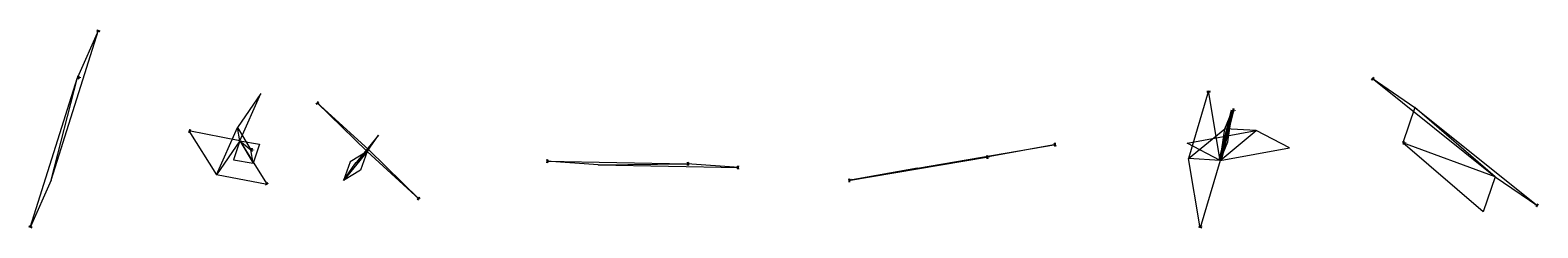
# Model space of a CAD drawing. Header units: metres. Extents: x 6536102 to 6570154, y 5559884 to 5568618.
# Tile 40 of 40: x 6553165 to 6570154, y 5563020 to 5565248. Entities that reach past the tile are written whole.
import ezdxf

# ---------------------------------------------------------------- set-up
doc = ezdxf.new("R2010")
doc.units = ezdxf.units.M
doc.layers.add('SCHEMATY_ELE', color=7, linetype='Continuous')
doc.styles.get("Standard").update_dxf_attribs({"font": 'arial.ttf'})
doc.linetypes.add('BGZ', pattern='A,0,-0.001,[6,msgB.shx,S=0.5,R=0,X=0,Y=0],-2.25', length=2.251)

msp = doc.modelspace()

# ---------------------------------------------------------------- linework, layer by layer
at = {"color": 3, "lineweight": 13}
for p, q in [((6553400.842, 5563555.651), (6553935.983, 5565248.06)), ((6568287.595, 5564706.122), (6569673.13, 5563596.655)), ((6566573.62, 5563780.834), (6566442.465, 5564562.913)), ((6556963.5, 5563880.384), (6556395.913, 5564434.184)), ((6555526.158, 5564001.577), (6554953.655, 5564111.708)), ((6555526.158, 5564001.577), (6555836.081, 5563507.779)), ((6556963.5, 5563880.384), (6557547.312, 5563343.717)), ((6563165.603, 5563692.678), (6564721.546, 5563958.584)), ((6559564.141, 5563731.08), (6558982.668, 5563773.246)), ((6559564.141, 5563731.08), (6561151.325, 5563699.413)), ((6563165.603, 5563692.678), (6562385.132, 5563552.271)), ((6566573.62, 5563780.834), (6566350.169, 5563019.967)), ((6553400.842, 5563555.651), (6553165.014, 5563022.477)), ((6569673.13, 5563596.655), (6570154.356, 5563267.548))]:
    msp.add_line(p, q, dxfattribs=at)
at = {"color": 3, "linetype": 'BGZ', "lineweight": 13}
for p, q in [((6553935.983, 5565248.06), (6553700.155, 5564714.887)), ((6553165.014, 5563022.477), (6553700.155, 5564714.887)), ((6568287.595, 5564706.122), (6568768.82, 5564377.015)), ((6566442.465, 5564562.913), (6566219.014, 5563802.046)), ((6556395.913, 5564434.184), (6556979.725, 5563897.516)), ((6568768.82, 5564377.015), (6570154.356, 5563267.548)), ((6554953.655, 5564111.708), (6555263.578, 5563617.91)), ((6557547.312, 5563343.717), (6556979.725, 5563897.516)), ((6564721.546, 5563958.584), (6563941.075, 5563818.177)), ((6558982.668, 5563773.246), (6560569.852, 5563741.579)), ((6561151.325, 5563699.413), (6560569.852, 5563741.579)), ((6562385.132, 5563552.271), (6563941.075, 5563818.177)), ((6566350.169, 5563019.967), (6566219.014, 5563802.046)), ((6555836.081, 5563507.779), (6555263.578, 5563617.91))]:
    msp.add_line(p, q, dxfattribs=at)
at = {"color": 3, "lineweight": 50}
for p, q in [((6553935.983, 5565248.06), (6553927.637, 5565231.475)), ((6553933.277, 5565229.691), (6553927.637, 5565231.475)), ((6553935.983, 5565248.06), (6553933.277, 5565229.691)), ((6568287.595, 5564706.122), (6568300.054, 5564692.356)), ((6568287.595, 5564706.122), (6568303.752, 5564696.974)), ((6568303.752, 5564696.974), (6568300.054, 5564692.356)), ((6566442.465, 5564562.913), (6566442.58, 5564544.346)), ((6566442.465, 5564562.913), (6566448.414, 5564545.325)), ((6566448.414, 5564545.325), (6566442.58, 5564544.346)), ((6556395.913, 5564434.184), (6556406.966, 5564419.266)), ((6556395.913, 5564434.184), (6556411.098, 5564423.5)), ((6556411.098, 5564423.5), (6556406.966, 5564419.266)), ((6554953.655, 5564111.708), (6554971.096, 5564105.341)), ((6554953.655, 5564111.708), (6554972.213, 5564111.15)), ((6554972.213, 5564111.15), (6554971.096, 5564105.341)), ((6564721.546, 5563958.584), (6564702.979, 5563958.412)), ((6564703.976, 5563952.581), (6564702.979, 5563958.412)), ((6564721.546, 5563958.584), (6564703.976, 5563952.581)), ((6558982.668, 5563773.246), (6559001.164, 5563774.87)), ((6558982.668, 5563773.246), (6559000.736, 5563768.97)), ((6559001.164, 5563774.87), (6559000.736, 5563768.97)), ((6561132.94, 5563696.821), (6561133.058, 5563702.736)), ((6561151.325, 5563699.413), (6561132.94, 5563696.821)), ((6561151.325, 5563699.413), (6561133.058, 5563702.736)), ((6555823.832, 5563521.732), (6555828.842, 5563524.877)), ((6555836.081, 5563507.779), (6555823.832, 5563521.732)), ((6555836.081, 5563507.779), (6555828.842, 5563524.877)), ((6562385.132, 5563552.271), (6562402.649, 5563558.428)), ((6562385.132, 5563552.271), (6562403.696, 5563552.605)), ((6562402.649, 5563558.428), (6562403.696, 5563552.605)), ((6557531.816, 5563353.944), (6557535.819, 5563358.299)), ((6557547.312, 5563343.717), (6557531.816, 5563353.944)), ((6557547.312, 5563343.717), (6557535.819, 5563358.299)), ((6570137.556, 5563275.454), (6570140.895, 5563280.337)), ((6570154.356, 5563267.548), (6570137.556, 5563275.454)), ((6570154.356, 5563267.548), (6570140.895, 5563280.337)), ((6553165.014, 5563022.477), (6553169.723, 5563040.437)), ((6553165.014, 5563022.477), (6553175.133, 5563038.044)), ((6553169.723, 5563040.437), (6553175.133, 5563038.044)), ((6566350.169, 5563019.967), (6566352.496, 5563038.388)), ((6566350.169, 5563019.967), (6566358.172, 5563036.721)), ((6566352.496, 5563038.388), (6566358.172, 5563036.721))]:
    msp.add_line(p, q, dxfattribs=at)
at = {"color": 4, "lineweight": 13}
for p, q in [((6553400.842, 5563555.651), (6553700.155, 5564714.887)), ((6555526.158, 5564001.577), (6555652.85, 5563897.428)), ((6556838.786, 5563755.553), (6556963.5, 5563880.384)), ((6569673.13, 5563596.655), (6568633.837, 5563979.297)), ((6559564.141, 5563731.08), (6560569.852, 5563741.579)), ((6563165.603, 5563692.678), (6563941.075, 5563818.177))]:
    msp.add_line(p, q, dxfattribs=at)
at = {"color": 4, "lineweight": 50}
for p, q in [((6553700.155, 5564714.887), (6553718.485, 5564717.844)), ((6553700.155, 5564714.887), (6553718.485, 5564711.929)), ((6553718.485, 5564717.844), (6553718.485, 5564711.929)), ((6566573.62, 5563780.834), (6566715.211, 5564344.482)), ((6566715.211, 5564344.482), (6566733.541, 5564347.44)), ((6566715.211, 5564344.482), (6566733.541, 5564341.524)), ((6566733.541, 5564347.44), (6566733.541, 5564341.524)), ((6555652.85, 5563897.428), (6555671.18, 5563900.385)), ((6555652.85, 5563897.428), (6555671.18, 5563894.47)), ((6555671.18, 5563900.385), (6555671.18, 5563894.47)), ((6568633.837, 5563979.297), (6568652.167, 5563982.255)), ((6568633.837, 5563979.297), (6568652.167, 5563976.34)), ((6568652.167, 5563982.255), (6568652.167, 5563976.34)), ((6560569.852, 5563741.579), (6560588.182, 5563744.536)), ((6560569.852, 5563741.579), (6560588.182, 5563738.621)), ((6560588.182, 5563744.536), (6560588.182, 5563738.621)), ((6563941.075, 5563818.177), (6563959.404, 5563821.135)), ((6563941.075, 5563818.177), (6563959.404, 5563815.219)), ((6563959.404, 5563821.135), (6563959.404, 5563815.219))]:
    msp.add_line(p, q, dxfattribs=at)
at = {"color": 2, "linetype": 'BGZ', "lineweight": 13}
for p, q in [((6555762.82, 5564534.381), (6555500.24, 5564150.714)), ((6568768.82, 5564377.015), (6568633.837, 5563979.297)), ((6566201.56, 5563975.695), (6566982.031, 5564116.102)), ((6567354.091, 5563921.241), (6566982.031, 5564116.102)), ((6556822.56, 5563738.421, 0.751), (6556838.786, 5563755.553, 0.751))]:
    msp.add_line(p, q, dxfattribs=at)
at = {"color": 5, "lineweight": 13}
for p, q in [((6555526.158, 5564001.577), (6555762.82, 5564534.381)), ((6569673.13, 5563596.655), (6568768.82, 5564377.015)), ((6556963.5, 5563880.384), (6556770.139, 5563765.333)), ((6556963.5, 5563880.384), (6556887.834, 5563668.489))]:
    msp.add_line(p, q, dxfattribs=at)
at = {"color": 5, "linetype": 'BGZ', "lineweight": 13}
for p, q in [((6566627.425, 5564137.314), (6566715.211, 5564344.482)), ((6555263.578, 5563617.91), (6555500.24, 5564150.714)), ((6569538.147, 5563198.937), (6568633.837, 5563979.297)), ((6556770.139, 5563765.333), (6556694.474, 5563553.438)), ((6556887.834, 5563668.489), (6556694.474, 5563553.438))]:
    msp.add_line(p, q, dxfattribs=at)
at = {"color": 30, "linetype": 'BGZ', "lineweight": 13}
for p, q in [((6566661.406, 5563988.002), (6566715.211, 5564344.482)), ((6555500.24, 5564150.714), (6555652.85, 5563897.428)), ((6556694.474, 5563553.438), (6556822.56, 5563738.421, 0.751))]:
    msp.add_line(p, q, dxfattribs=at)
at = {"color": 10, "lineweight": 13}
msp.add_line((6555526.158, 5564001.577), (6555500.24, 5564150.714), dxfattribs=at)
at = {"color": 1, "linetype": 'BGZ', "lineweight": 13}
for p, q in [((6557091.587, 5564065.367, 0.751), (6556822.56, 5563738.421, 0.751)), ((6566982.031, 5564116.102), (6566627.425, 5564137.314))]:
    msp.add_line(p, q, dxfattribs=at)
at = {"color": 30, "lineweight": 13}
for p, q in [((6556963.5, 5563880.384), (6557091.587, 5564065.367, 0.751)), ((6555526.158, 5564001.577), (6555678.768, 5563748.29))]:
    msp.add_line(p, q, dxfattribs=at)
at = {"color": 6, "linetype": 'BGZ', "lineweight": 13}
for p, q in [((6566219.014, 5563802.046), (6566627.425, 5564137.314)), ((6555747.732, 5563962.461), (6555678.768, 5563748.29)), ((6556979.725, 5563897.516), (6556838.786, 5563755.553, 0.751)), ((6555457.195, 5563787.406), (6555678.768, 5563748.29))]:
    msp.add_line(p, q, dxfattribs=at)
at = {"color": 30, "lineweight": 15}
msp.add_line((6566573.62, 5563780.834), (6566627.425, 5564137.314), dxfattribs=at)
at = {"color": 6, "lineweight": 13}
for p, q in [((6566573.62, 5563780.834), (6566982.031, 5564116.102)), ((6555526.158, 5564001.577), (6555457.195, 5563787.406)), ((6555526.158, 5564001.577), (6555747.732, 5563962.461)), ((6556963.5, 5563880.384), (6556822.56, 5563738.421, 0.751))]:
    msp.add_line(p, q, dxfattribs=at)
at = {"color": 2, "lineweight": 13}
for p, q in [((6555526.158, 5564001.577), (6555263.578, 5563617.91)), ((6556963.5, 5563880.384), (6556979.725, 5563897.516)), ((6566573.62, 5563780.834), (6566201.56, 5563975.695)), ((6566573.62, 5563780.834), (6567354.091, 5563921.241)), ((6569673.13, 5563596.655), (6569538.147, 5563198.937))]:
    msp.add_line(p, q, dxfattribs=at)
at = {"color": 10, "linetype": 'BGZ', "lineweight": 13}
msp.add_line((6555678.768, 5563748.29), (6555652.85, 5563897.428), dxfattribs=at)
at = {"color": 1, "lineweight": 13}
for p, q in [((6556963.5, 5563880.384), (6556694.474, 5563553.438)), ((6566573.62, 5563780.834), (6566219.014, 5563802.046))]:
    msp.add_line(p, q, dxfattribs=at)
at = {"color": 5, "lineweight": 15}
msp.add_line((6566573.62, 5563780.834), (6566661.406, 5563988.002), dxfattribs=at)

# ---------------------------------------------------------------- texts
at = {"layer": 'SCHEMATY_ELE', "color": 0, "lineweight": 18, "char_height": 1.5, "attachment_point": 8}
for s, insert in [('\\pxt13;E^JGLR213589^Jrozdz. + ośw. + przyłącza', (6555539.187, 5564002.785)), ('\\pxt13;E^JGLR213505^Jrozdz. + ośw. + przyłącza', (6556974.369, 5563876.024)), ('\\pxt9,13;E^JGLR213507^Jrozdz. + ośw.', (6559559.48, 5563719.045)), ('\\pxt9,13;E^JGLR213514^Jrozdz. + ośw.', (6563167.987, 5563682.83)), ('\\pxt9,13;E^JGLR213501^Jrozdz. + ośw. + przyłącze', (6566581.163, 5563768.328)), ('\\pxt13;E^JGLR213594^Jrozdz. + ośw.', (6553414.27, 5563547.664)), ('\\pxt9,13;E^JGLR213518^Jrozdz. + ośw. + przyłącze', (6569683.385, 5563596.188))]:
    msp.add_mtext_dynamic_manual_height_columns(s, width=13.61035, gutter_width=1.187, heights=[0], dxfattribs=dict(at, insert=insert))

doc.saveas('drawing.dxf')
